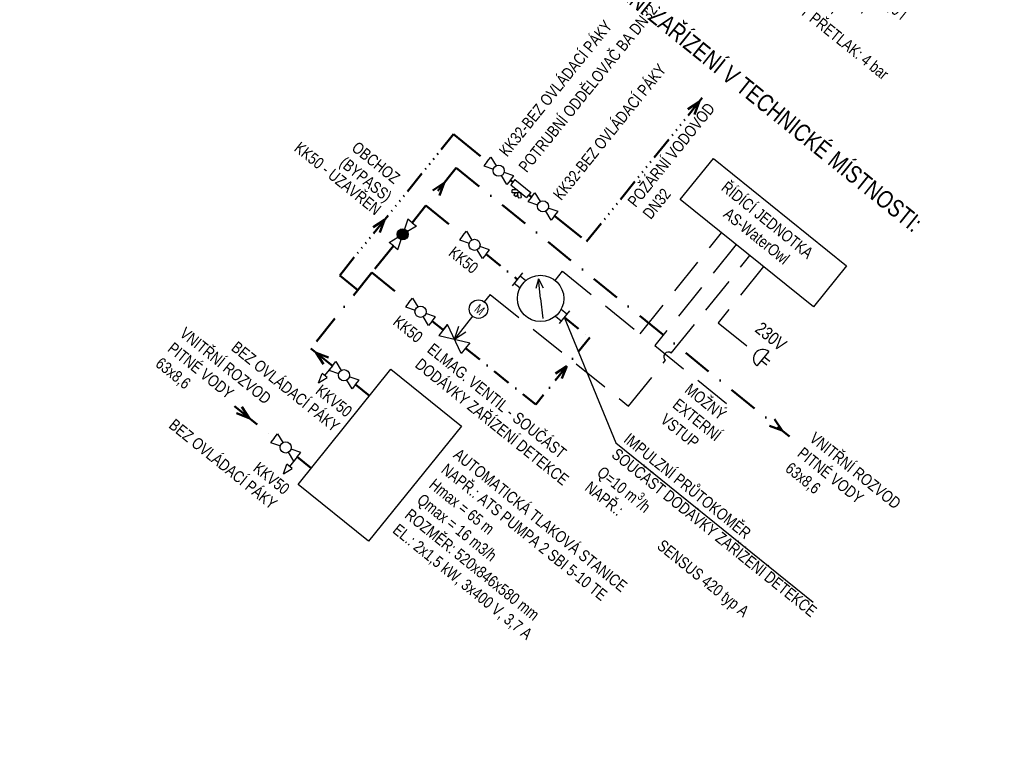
# Model space of a CAD drawing. Header units: millimetres. Extents: x -596506442 to -596040348, y -1160311056 to -1159813945.
# Tile 23 of 77: x -596479736 to -596462760, y -1159965882 to -1159953231. Entities that reach past the tile are written whole.
import ezdxf
from ezdxf.enums import TextEntityAlignment as Align

# ---------------------------------------------------------------- set-up
doc = ezdxf.new("R2010")
doc.units = ezdxf.units.MM
for name, pattern in [('DASHDOT', [25.4, 12.7, -6.35, 0, -6.35]), ('DASHED', [19.05, 12.7, -6.35]), ('DDS_LT8', [929.999989, 400, -89.999998, 20, -89.999998, 20, -89.999998, 20, -89.999998, 20, -89.999998]), ('DIVIDE3', [50.8, 12.7, -6.35, 12.7, -6.35, 0, -6.35, 0, -6.35])]:
    doc.linetypes.add(name, pattern=pattern)
for name, color, linetype in [('_ZTV_vnitrni-popis', 7, 'Continuous'), ('obrys', 7, 'Continuous'), ('ZARIZENI_DODAVKA UT', 7, 'Continuous'), ('ZTI-kanal_splaskova-popis', 7, 'Continuous')]:
    doc.layers.add(name, color=color, linetype=linetype)
for name, color, linetype, lineweight in [('TP_01_Text', 7, 'Continuous', 5), ('ZTI-DSP-potr_cirkulace', 40, 'DIVIDE3', 50), ('ZTI-DSP-potr_studena', 140, 'DASHDOT', 50), ('ZTI-texty_male', 7, 'Continuous', 18)]:
    doc.layers.add(name, color=color, linetype=linetype, lineweight=lineweight)
doc.styles.add('ARIAL', font='arial.ttf', dxfattribs={"width": 0.8})
doc.styles.get("Standard").update_dxf_attribs({"font": 'ic-simplex.shx', "width": 0.8})

msp = doc.modelspace()

# ---------------------------------------------------------------- texts
at = {"layer": 'TP_01_Text', "color": 0, "insert": (-596437549.206, -1159908782.553), "char_height": 200, "width": 9574.27685, "attachment_point": 1, "rotation": 321.1223711, "style": 'ARIAL', "bg_fill": 3, "box_fill_scale": 1, "bg_fill_color": 256, "bg_fill_transparency": 0}
msp.add_mtext('\\A1;POZNÁMKA - OBECNĚ:\\PPROJEKTOVÁ DOKUMENTACE BYLA ZPRACOVÁNA ZA ÚČELEM VYDÁNÍ STAVEBNÍHO POVOLENÍ. PODROBNOST, PŘESNOST, ROZSAH I OBSAH DOKUMENTACE ODPOVÍDÁ VYHLÁŠCE Č. 499/2006 - VYHLÁŠKA O DOKUMENTACI STAVEB:\\PVÝKRESOVÁ ČÁST OBSAHUJE UMÍSTĚNÍ A USPOŘÁDÁNÍ ROZHODUJÍCÍCH ZAŘÍZENÍ, STROJŮ, ZÁKLADNÍCH MECHANICKÝCH KOMPONENTŮ, ZDROJŮ ENERGIE APOD.; ZÁKLADNÍ VYMEZENÍ PROSTORU NA JEJICH UMÍSTĚNÍ VE STAVBĚ; \\PPŘED ZAHÁJENÍM VÝSTAVBY JE NUTNÉ ZLADIT ODVOD KONDENZÁTU OD VŠECH VZDUCHOTECHNICKÝCH JEDNOTEK DLE ZVOLENE TECHNOLOGIE\\P\\PPOZNÁMKA - VODOVOD:\\P\\pt200;-^IUZAVÍRACÍ ARMATURY BUDOU UMÍSTĚNY DLE ČSN 75 5401, NUTNOST ZAJISTIT PŘÍSTUP\\P-^IMINIMÁLNÍ SKLON BUDE 0,3 % SMĚREM K VYPOUŠTĚCÍM ARMATURÁM,\\P-^IVEŠKERÉ POTRUBÍ BUDE ZAIZOLOVÁNO TEPELNOU IZOLACÍ, VIZ LEGENDA,\\P-^IKOTVENÍ POTRUBÍ, KOMPENZÁTORY DÉLKOVÉ ROZTAŽNOSTI A VÝŠKOVÉ UMÍSTĚNÍ PŘÍVODŮ VODY BUDE DLE MONTÁŽNÍCH NÁVODŮ DODAVATELŮ,\\P-^IPOTRUBÍ PITNÉ VODY BUDE Z TŘÍVRSTVÉHO POTRUBÍ PP-RCT, POŽÁRNÍ POTRUBÍ Z OCELI (OZN. JMENOVITOU SVĚTLOSTÍ POTRUBÍ DN)\\P-^IPOTRUBÍ PŘEVÁŽNĚ VEDENO V PŘEDSTĚNĚ, NENÍ-LI UVEDENO JINAK, SVISLÉ POTRUBÍ VEDENO V  KOMÍNOVÝCH PRŮDUŠÍCH PRŮMĚRU 150 mm\\P-^IPOLOHY REDUKCÍ, KULOVÝCH KOHOUTŮ A ARMATUR JSOU ZAKRESLENY POUZE ORIENTAČNĚ, PŘESNÁ POLOHA BUDE UPŘESNĚNA V DALŠÍM STUPNI PD\\P-^IPŘED VSTUPEM VODOVODU DO KAŽDÉHO BYTU BUDE OSAZEN NA SV A TV PODRUŽNÝ VODOMĚR S M-BUS, NUTNO ZAJISTIT PŘÍSTUP (OSAZENÍ REVIZNÍCH DVÍŘEK)\\P-^IOCHRANU PROTI ZNEČIŠTĚNÍ PITNÉ VODY VE VNITŘNÍM VODOVODU A ZAŘÍZENÍ NA OCHRANU PROTI ZNEČIŠTĚNÍ, ZPĚTNÝM PRŮTOKEM NUTNO ŘEŠIT DLE ČSN EN 1717, \\PDÁLE VIZ TECHNICKÁ ZPRÁVA.\\P\\PPOZNÁMKA - KANALIZACE:\\P-^IVŠECHNA PŘIPOJOVACÍ POTRUBÍ BUDOU PROVEDENA V MINIMÁLNÍM SKLONU 3% NENÍ-LI TOMU UVEDENO JINAK, \\P-^IVEŠKERÉ ODPADNÍ POTRUBÍ BUDE PROVEDENO Z ODHLUČNĚNÝCH TŘÍVRSTVÝCH PLASTOVÝCH TRUBEK Z PP, PŘIPOJOVACÍ POTRUBÍ Z MATERIÁLU PP-HT,\\P-^IPOTRUBÍ V DRÁŽKÁCH BUDE CHRÁNĚNO PROTI MECHANICKÉMU POŠKOZENÍ PLSTĚNÝMI PÁSY,\\P-^IUCHYCENÍ POTRUBÍ BUDE PROVEDENO DLE MONTÁŽNÍHO NÁVODU VÝROBCE,\\P-^INA ODPADNÍM POTRUBÍ BUDOU UMÍSTĚNY ČISTICÍ KUSY 1 m NAD PODLAHOU DANÉHO PODLAŽÍ, NUTNO ZAJISTIT PŘÍSTUP (OSAZENÍ REVIZNÍCH DVÍŘEK),\\P-^IDANÁ ODPADNÍ POTRUBÍ BUDOU VYVEDENA NAD STŘECHU A UKONČENY VENTILAČNÍ HLAVICÍ VE VÝŠCE min. 0,5 m NAD ÚROVNÍ STŘECHY\\P-^IZÁSADY PRO PROVÁDĚNÍ PŘIPOJOVACÍHO POTRUBÍ:\\P\\pi-400,l600,t600;--^INEJVĚTŠÍ DÉLKA NEVĚTRANÉHO PŘIPOJOVACÍHO POTRUBÍ JE 4 m,\\P--^INEJMENŠÍ SKLON NEVĚTRANÉHO PŘIPOJOVACÍHO POTRUBÍ JSOU 3%,\\P--^IUM KAŽDÉHO ZAŘIZOVACÍHO PŘEDMĚTU BUDE OSAZENA ZÁPACHOVÁ UZÁVĚRA S VÝŠKOU VODNÍHO SLOUPCE MINIMÁLNĚ 50 mm,\\P--^IPŘECHOD NA ODPADNÍ POTRUBÍ JE PROVEDEN ODBOČKAMI S ÚHLEM ODBOČENÍ 45° AŽ 88,5°,\\P--^IPŘIPOJOVACÍ POTRUBÍ OD DVOU A VÍCE ZAŘIZOVACÍCH PŘEDMĚTŮ NAPOJENÉHO DO SVODNÉHO POTRUBÍ MÁ BÝT OPATŘENO ČISTÍCÍ TVAROVKOU,\\P--^IPŘIPOJOVACÍ POTRUBÍ NAPOJENÁ NA ODPADNÍ POTRUBÍ ODBOČKOU S ÚHLEM VĚTŠÍM NEŽ 75°, MUSÍ MÍT MEZI DNEM PŘIPOJOVACÍHO POTRUBÍ V MÍSTĚ PŘIPOJENÍ \\P\\pi0,l0,tz;^IA HLADINOU VODY V NAPOJENÉ ZÁPACHOVÉ UZÁVĚRCE SVISLOU VZDÁLENOST VĚTŠÍ NEBO ROVNU VNITŘNÍMU PRŮMĚRU PŘIPOJOVACÍHO POTRUBÍ,\\P\\pi-400,l600,t600;--^IODBOČKY S BOČNÍM ÚHLEM PŘIPOJENÍ VĚTŠÍM NEŽ 60° MUSÍ BÝT NA PŘIPOJOVACÍM POTRUBÍ OSAZENY S ODTOKEM VE SVISLÉ ROVINĚ,\\P--^IEXCENTRICKÉ REDUKCE OSAZENÉ NA LEŽATÉM PŘIPOJOVACÍM POTRUBÍ MUSÍ BÝT OSAZENY S ROVNÝM POVRCHEM NAHOŘE,\\P--^IODPADNÍ POTRUBÍ , KTERÉ JE VYVEDENO NAD STŘECHU BUDE UKONČENO VĚTRACÍ HLAVICÍ v=0,5 m, OSTATNÍ  POTRUBÍ UKONČENA PŘIVZDUŠŇOVACÍM VENTILEM ,\\P\\pi0,l0,tz;DÁLE VIZ TECHNICKÁ ZPRÁVA.', dxfattribs=at)

# ---------------------------------------------------------------- next in the draw order: hatches: boundary and pattern name
at = {"layer": 'obrys'}
msp.add_hatch(color=256, dxfattribs=at).paths.add_polyline_path([(-596473228.289, -1159956932.411, 1), (-596473036.289, -1159956932.411, 1)])

# ---------------------------------------------------------------- next in the draw order: linework, layer by layer
for p, q in [((-596471676.072, -1159955675.312), (-596471615.816, -1159955600.577)), ((-596471615.816, -1159955600.577), (-596471523.994, -1159955752.658)), ((-596471676.072, -1159955675.312), (-596471736.327, -1159955750.047)), ((-596471736.327, -1159955750.047), (-596471568.232, -1159955807.525)), ((-596471337.375, -1159956071.704), (-596471429.196, -1159955919.623)), ((-596471216.864, -1159955922.234), (-596471384.959, -1159955864.755)), ((-596471277.119, -1159955996.969), (-596471216.864, -1159955922.234)), ((-596471277.119, -1159955996.969), (-596471337.375, -1159956071.704)), ((-596471197.987, -1159955988.835), (-596471268.285, -1159956076.026)), ((-596471268.285, -1159956076.026), (-596470995.814, -1159956295.707)), ((-596471197.987, -1159955988.835), (-596470925.516, -1159956208.516)), ((-596471157.481, -1159956165.362), (-596471248.326, -1159956165.93)), ((-596471246.902, -1159956219.374), (-596471248.326, -1159956165.93)), ((-596471091.047, -1159956218.924), (-596471246.902, -1159956219.374)), ((-596471192.979, -1159956219.218), (-596471217.406, -1159956249.514)), ((-596471217.406, -1159956249.514), (-596471176.146, -1159956282.78)), ((-596471151.72, -1159956252.484), (-596471176.146, -1159956282.78)), ((-596471158.86, -1159956219.12), (-596471140.435, -1159956305.213)), ((-596471103.967, -1159956218.962), (-596471087.906, -1159956295.27)), ((-596470925.516, -1159956208.516), (-596470995.814, -1159956295.707)), ((-596470914.08, -1159956289.67), (-596470853.825, -1159956214.935)), ((-596470853.825, -1159956214.935), (-596470762.003, -1159956367.016)), ((-596471140.435, -1159956305.213), (-596471087.906, -1159956295.27)), ((-596470914.08, -1159956289.67), (-596470974.336, -1159956364.405)), ((-596470974.336, -1159956364.405), (-596470806.24, -1159956421.884)), ((-596470575.383, -1159956686.062), (-596470667.205, -1159956533.981)), ((-596470454.873, -1159956536.592), (-596470622.968, -1159956479.114)), ((-596470515.128, -1159956611.327), (-596470575.383, -1159956686.062)), ((-596470515.128, -1159956611.327), (-596470454.873, -1159956536.592)), ((-596473046.196, -1159956672.679), (-596473103.674, -1159956840.774)), ((-596472971.461, -1159956732.934), (-596473046.196, -1159956672.679)), ((-596472971.461, -1159956732.934), (-596472896.726, -1159956793.19)), ((-596472896.726, -1159956793.19), (-596473048.807, -1159956885.012)), ((-596472093.932, -1159956952.766), (-596472154.188, -1159957027.501)), ((-596472093.932, -1159956952.766), (-596472033.677, -1159956878.031)), ((-596472033.677, -1159956878.031), (-596471941.855, -1159957030.112)), ((-596473367.852, -1159957071.632), (-596473215.772, -1159956979.81)), ((-596473293.118, -1159957131.887), (-596473367.852, -1159957071.632)), ((-596473218.383, -1159957192.142), (-596473160.904, -1159957024.047)), ((-596472154.188, -1159957027.501), (-596471986.092, -1159957084.98)), ((-596473293.118, -1159957131.887), (-596473218.383, -1159957192.142)), ((-596471755.235, -1159957349.158), (-596471847.057, -1159957197.077)), ((-596471634.725, -1159957199.688), (-596471802.82, -1159957142.21)), ((-596471694.98, -1159957274.423), (-596471755.235, -1159957349.158)), ((-596471694.98, -1159957274.423), (-596471634.725, -1159957199.688)), ((-596471067.748, -1159957598.339), (-596471245.405, -1159957818.688)), ((-596471209.223, -1159957773.811), (-596471110.393, -1159957853.493)), ((-596471108.797, -1159957649.252), (-596471009.967, -1159957728.934)), ((-596470791.189, -1159957700.534), (-596470836.642, -1159957866.446)), ((-596470755.076, -1159958037.205), (-596470791.189, -1159957700.534)), ((-596470791.189, -1159957700.534), (-596470711.582, -1159957853.031)), ((-596473024.421, -1159958106.855), (-596473084.676, -1159958181.59)), ((-596473024.421, -1159958106.855), (-596472964.166, -1159958032.12)), ((-596472964.166, -1159958032.12), (-596472872.344, -1159958184.201)), ((-596470755.076, -1159958037.205), (-596470718.199, -1159958381.006)), ((-596473084.676, -1159958181.59), (-596472916.581, -1159958239.069)), ((-596472565.213, -1159958353.777), (-596472733.309, -1159958296.299)), ((-596470259.88, -1159958249.685), (-596470437.538, -1159958470.034)), ((-596470399.76, -1159958220.917), (-596470300.93, -1159958300.599)), ((-596472685.724, -1159958503.247), (-596472777.546, -1159958351.166)), ((-596472625.469, -1159958428.512), (-596472685.724, -1159958503.247)), ((-596472625.469, -1159958428.512), (-596472565.213, -1159958353.777)), ((-596472361.218, -1159958487.42), (-596472511.856, -1159958674.257)), ((-596472436.537, -1159958580.839), (-596472361.218, -1159958487.42)), ((-596472123.27, -1159958987.557), (-596472361.218, -1159958487.42)), ((-596470500.185, -1159958345.475), (-596470401.355, -1159958425.157)), ((-596472511.856, -1159958674.257), (-596471972.631, -1159958800.72)), ((-596471972.631, -1159958800.72), (-596472123.27, -1159958987.557)), ((-596474345.432, -1159959201.287), (-596474285.177, -1159959126.552)), ((-596474285.177, -1159959126.552), (-596474193.355, -1159959278.633)), ((-596474345.432, -1159959201.287), (-596474405.687, -1159959276.022)), ((-596474405.687, -1159959276.022), (-596474237.592, -1159959333.5)), ((-596474006.735, -1159959597.679), (-596474098.557, -1159959445.598)), ((-596473886.224, -1159959448.209), (-596474054.32, -1159959390.73)), ((-596473946.48, -1159959522.944), (-596473886.224, -1159959448.209)), ((-596473946.48, -1159959522.944), (-596474006.735, -1159959597.679)), ((-596475349.65, -1159960446.823), (-596475409.905, -1159960521.557)), ((-596475409.905, -1159960521.557), (-596475241.81, -1159960579.036)), ((-596475349.65, -1159960446.823), (-596475289.394, -1159960372.088)), ((-596475289.394, -1159960372.088), (-596475197.573, -1159960524.168)), ((-596475010.953, -1159960843.214), (-596475102.775, -1159960691.134)), ((-596474890.442, -1159960693.745), (-596475058.537, -1159960636.266)), ((-596474950.697, -1159960768.479), (-596474890.442, -1159960693.745)), ((-596474950.697, -1159960768.479), (-596475010.953, -1159960843.214))]:
    msp.add_line(p, q, dxfattribs=at)
at = {"layer": 'obrys', "linetype": 'DASHED', "ltscale": 50}
for p, q in [((-596469039.098, -1159958648.021), (-596467634.863, -1159956906.342)), ((-596467382.99, -1159957109.416), (-596468787.225, -1159958851.095)), ((-596468501.629, -1159958979.456), (-596467147.186, -1159957299.534)), ((-596470504.012, -1159957725.809), (-596470377.517, -1159957568.916)), ((-596470377.517, -1159957568.916), (-596469039.098, -1159958648.021)), ((-596466911.381, -1159957489.652), (-596467691.554, -1159958457.303)), ((-596471624.072, -1159957970.768), (-596469238.864, -1159959893.852)), ((-596467691.554, -1159958457.303), (-596467048.746, -1159958975.57)), ((-596468787.225, -1159958851.095), (-596467455.834, -1159959924.534)), ((-596469238.864, -1159959893.852), (-596468602.054, -1159959104.014))]:
    msp.add_line(p, q, dxfattribs=at)
at = {"layer": 'obrys', "linetype": 'Continuous', "ltscale": 50}
for p, q in [((-596471624.072, -1159957970.768), (-596471725.971, -1159958097.153)), ((-596471926.822, -1159958346.27), (-596472242.244, -1159958737.489)), ((-596472242.244, -1159958737.489), (-596472164.656, -1159958517.313)), ((-596472242.244, -1159958737.489), (-596472043.533, -1159958614.97)), ((-596466822.136, -1159958951.263), (-596467024.439, -1159959202.179)), ((-596466948.394, -1159959107.86), (-596466854.975, -1159959183.18)), ((-596466898.181, -1159959045.581), (-596466804.763, -1159959120.9)), ((-596474581.998, -1159959494.701), (-596474523.807, -1159959329.57)), ((-596474345.432, -1159959201.287), (-596474478.386, -1159959366.191)), ((-596474581.998, -1159959494.701), (-596474432.965, -1159959402.812)), ((-596474950.697, -1159960768.479), (-596475083.652, -1159960933.383)), ((-596475187.264, -1159961061.894), (-596475129.073, -1159960896.762)), ((-596475187.264, -1159961061.894), (-596475038.23, -1159960970.004))]:
    msp.add_line(p, q, dxfattribs=at)
at = {"layer": 'obrys'}
msp.add_lwpolyline([(-596467775.191, -1159955621.832), (-596465479.238, -1159957472.952), (-596466051.599, -1159958182.855), (-596468347.552, -1159956331.734)], close=True, dxfattribs=at)
for centre, radius in [((-596471476.595, -1159955836.14), 96), ((-596470714.604, -1159956450.499), 96), ((-596473132.289, -1159956932.411), 96), ((-596471894.456, -1159957113.595), 96), ((-596470755.076, -1159958037.205), 400), ((-596472824.945, -1159958267.684), 96), ((-596474145.956, -1159959362.115), 96), ((-596475150.174, -1159960607.651), 96)]:
    msp.add_circle(centre, radius, dxfattribs=at)
at = {"layer": 'obrys', "linetype": 'Continuous', "ltscale": 50}
msp.add_circle((-596471826.397, -1159958221.712), 160, dxfattribs=at)
for centre, radius in [((-596468551.841, -1159959041.735), 80), ((-596466923.288, -1159959076.721), 161.156)]:
    msp.add_arc(centre, radius, 51.1223617, 231.1223617, dxfattribs=at)
at = {"layer": 'ZTI-DSP-potr_cirkulace', "color": 86, "linetype": 'DDS_LT8'}
for p, q in [((-596469963.827, -1159957055.815), (-596467967.955, -1159954580.326)), ((-596474218.668, -1159957640.336), (-596472256.837, -1159955207.068)), ((-596473444.772, -1159956680.47), (-596473639.696, -1159956807.642)), ((-596473444.772, -1159956680.47), (-596473527.71, -1159956897.93))]:
    msp.add_line(p, q, dxfattribs=at)
at = {"layer": 'ZTI-DSP-potr_cirkulace', "color": 86, "linetype": 'DDS_LT8', "ltscale": 1.5}
for p, q in [((-596468021.029, -1159954646.154), (-596468215.952, -1159954773.326)), ((-596468021.029, -1159954646.154), (-596468103.967, -1159954863.615)), ((-596472256.837, -1159955207.068), (-596471676.072, -1159955675.312)), ((-596471277.119, -1159955996.969), (-596471233.136, -1159956032.431)), ((-596470960.665, -1159956252.111), (-596470914.08, -1159956289.67)), ((-596470515.128, -1159956611.327), (-596469963.827, -1159957055.815)), ((-596474218.668, -1159957640.336), (-596473906.099, -1159957892.346))]:
    msp.add_line(p, q, dxfattribs=at)
at = {"layer": 'ZTI-DSP-potr_studena', "linetype": 'DASHDOT', "ltscale": 40}
for p, q in [((-596472209.23, -1159955787.536), (-596472733.169, -1159956437.38)), ((-596472733.169, -1159956437.38), (-596472971.461, -1159956732.934)), ((-596472733.169, -1159956437.38), (-596472093.932, -1159956952.766)), ((-596473293.118, -1159957131.887), (-596473663.657, -1159957591.469)), ((-596473663.657, -1159957591.469), (-596474718.844, -1159958900.222)), ((-596473663.657, -1159957591.469), (-596473024.421, -1159958106.855)), ((-596474718.844, -1159958900.222), (-596474345.432, -1159959201.287)), ((-596473946.48, -1159959522.944), (-596473704.251, -1159959718.242)), ((-596476035.545, -1159959893.817), (-596475349.65, -1159960446.823)), ((-596474950.697, -1159960768.479), (-596474708.469, -1159960963.777))]:
    msp.add_line(p, q, dxfattribs=at)
at = {"layer": 'ZTI-DSP-potr_studena', "linetype": 'DASHDOT', "ltscale": 25}
for p, q in [((-596472418.284, -1159956046.826), (-596472613.207, -1159956173.998)), ((-596472418.284, -1159956046.826), (-596472501.222, -1159956264.287)), ((-596471694.98, -1159957274.423), (-596471156.576, -1159957708.513)), ((-596472625.469, -1159958428.512), (-596472436.537, -1159958580.839)), ((-596470348.709, -1159958359.859), (-596469908.925, -1159958714.437)), ((-596469906.491, -1159958711.419), (-596470839.413, -1159959868.526)), ((-596474627.548, -1159958973.83), (-596474410.087, -1159959056.768)), ((-596474627.548, -1159958973.83), (-596474500.376, -1159959168.753)), ((-596472047.95, -1159958894.138), (-596470839.413, -1159959868.526)), ((-596470303.487, -1159959203.814), (-596470498.41, -1159959330.986)), ((-596470303.487, -1159959203.814), (-596470386.425, -1159959421.275)), ((-596475780.063, -1159960099.8), (-596475907.235, -1159959904.877)), ((-596475780.063, -1159960099.8), (-596475997.524, -1159960016.862)), ((-596466593.216, -1159960315.469), (-596466720.387, -1159960120.546)), ((-596466593.216, -1159960315.469), (-596466810.676, -1159960232.531))]:
    msp.add_line(p, q, dxfattribs=at)
at = {"layer": 'ZTI-kanal_splaskova-popis'}
for p, q in [((-596474432.965, -1159959402.812), (-596474523.807, -1159959329.57)), ((-596475038.23, -1159960970.004), (-596475129.073, -1159960896.762))]:
    msp.add_line(p, q, dxfattribs=at)
msp.add_lwpolyline([(-596473335.088, -1159959260.368), (-596472120.647, -1159960239.516), (-596473721.178, -1159962224.661), (-596474935.619, -1159961245.513)], close=True, dxfattribs=at)

# ---------------------------------------------------------------- next in the draw order: texts
at = {"layer": 'obrys', "attachment_point": 1}
for s, insert, char_height, width, rotation in [('{\\fArial|b0|i0|c238|p34;KK32-BEZ OVLÁDACÍ PÁKY}', (-596471486.951, -1159955484.32), 200, 3467.51018, 51.1223711), ('{\\fArial|b0|i0|c238|p34;POTRUBNÍ ODDĚLOVAČ BA DN32}', (-596471151.629, -1159955754.675), 200, 3467.51018, 51.1223711), ('{\\fArial|b0|i0|c238|p34;KK32-BEZ OVLÁDACÍ PÁKY}', (-596470555.345, -1159956235.432), 200, 3467.51018, 51.1223711), ('{\\fArial|b0|i0|c238|p34;KK50 - UZAVŘEN}', (-596474893.522, -1159955321.519), 200, 2163.29681, 321.1223711), ('\\fArial|b0|i0;OBCHOZ\\P(BYPASS)', (-596473903.36, -1159955317.044), 200, 1314.86124, 321.1223711), ('{\\fArial|b0|i0|c238|p34;POŽÁRNÍ VODOVOD\\PDN32}', (-596469270.949, -1159956354.113), 200, 2186.18972, 51.1223711), ('\\pi21.55776;{\\fArial|b0|i0|c238|p34;ŘÍDÍCÍ JEDNOTKA\\P\\pi275.36404; AS-WaterOwl}', (-596467548.963, -1159955988.858), 200, 1950.78264, 321.1223711), ('{\\fArial|b0|i0|c238|p34;KK50}', (-596472233.254, -1159957126.201), 200, 3467.51018, 321.1223711), ('M', (-596471812.013, -1159958123.153), 160, 1314.86124, 321.1223711), ('{\\fArial|b0|i0|c238|p34;KK50}', (-596473190.988, -1159958318.59), 200, 3467.51018, 321.1223711), ('\\fArial|b0|i0;230V', (-596466937.439, -1159958426.842), 220, 1314.86124, 321.1223711), ('{\\fArial|b0|i0|c238|p34;VNITŘNÍ ROZVOD\\PPITNÉ VODY\\P63x8,6}', (-596476868.047, -1159958519.785), 200, 1985.28022, 321.1223711), ('{\\fArial|b0|i0|c238|p34;MOŽNÝ\\PEXTERNÍ\\PVSTUP}', (-596468161.489, -1159959488.555), 200, 1314.86124, 321.1223711), ('{\\fArial|b0|i0|c238|p34;VNITŘNÍ ROZVOD\\PPITNÉ VODY\\P63x8,6}', (-596466009.914, -1159960328.162), 200, 1985.28022, 321.1223711)]:
    msp.add_mtext(s, dxfattribs=dict(at, insert=insert, char_height=char_height, width=width, rotation=rotation))
at = {"layer": 'ZARIZENI_DODAVKA UT', "insert": (-596466278.377, -1159951162.097), "char_height": 200, "width": 4435.20804, "attachment_point": 1, "rotation": 321.1223711, "style": 'ARIAL', "bg_fill": 3, "box_fill_scale": 1, "bg_fill_color": 256, "bg_fill_true_color": 13158600, "bg_fill_transparency": 0}
msp.add_mtext('NAPŘ.: REFLEX REFIX DD\\PJMENOVITÝ OBJEM: 2,0 l\\PPRŮMĚR: %%C132 mm\\PVÝŠKA: 269 mm\\PNASTAVENÝ PŘETLAK: 4 bar', dxfattribs=at)

# ---------------------------------------------------------------- next in the draw order: texts
at = {"layer": 'obrys', "insert": (-596472150.822, -1159960610.475), "char_height": 200, "width": 3957.56837, "attachment_point": 1, "rotation": 321.1223711, "style": 'ARIAL', "bg_fill": 2}
msp.add_mtext('\\A1;AUTOMATICKÁ TLAKOVÁ STANICE\\PNAPŘ.: ATS PUMPA 2 SBI 5-10 TE\\PHmax = 65 m\\PQmax = 16 m3/h\\PROZMĚR: 520x846x580 mm\\PEL.: 2x1,5 kW, 3x400 V, 3,7 A   ', dxfattribs=at)
at = {"layer": 'ZTI-texty_male', "style": 'ARIAL', "width": 0.8}
msp.add_text('SCHÉMA ZAPOJENÍ ZAŘÍZENÍ V TECHNICKÉ MÍSTNOSTI:', height=300, rotation=321.122374, dxfattribs=at).set_placement((-596471264.137, -1159950938.952), align=Align.TOP_LEFT)

# ---------------------------------------------------------------- next in the draw order: linework, layer by layer
at = {"layer": '_ZTV_vnitrni-popis'}
msp.add_lwpolyline([(-596470348.709, -1159958359.859), (-596469458.466, -1159960528.578), (-596466054.848, -1159963272.758)], dxfattribs=at)
at = {"layer": 'ZTI-DSP-potr_studena', "linetype": 'DASHDOT', "ltscale": 40}
msp.add_line((-596472209.23, -1159955787.536), (-596466464.584, -1159960419.179), dxfattribs=at)

# ---------------------------------------------------------------- next in the draw order: texts
at = {"layer": 'obrys', "char_height": 200, "attachment_point": 1, "rotation": 321.1223711}
for s, insert, width in [('\\pi2798.69709;{\\fArial|b0|i0|c238|p34;KKV50\\P\\pi1200.00677;BEZ OVLÁDACÍ PÁKY}', (-596476703.894, -1159957750.085), 3467.51018), ('{\\fArial|b0|i0|c238|p34;ELMAG. VENTIL - SOUČÁST \\PDODÁVKY ZAŘÍZENÍ DETEKCE}', (-596472601.139, -1159958794.157), 4168.14829), ('\\pi2798.69709;{\\fArial|b0|i0|c238|p34;KKV50\\P\\pi1200.00677;BEZ OVLÁDACÍ PÁKY}', (-596477780.801, -1159959085.778), 3467.51018), ('\\A1;{\\fArial|b0|i0|c238|p34;IMPULZNÍ PRŮTOKOMĚR \\PSOUČÁST DODÁVKY ZAŘÍZENÍ DETEKCE\\PQ=10 m\\H0.7x;\\S3^ ;\\H1.42857x;/h\\PNAPŘ.: ^ISENSUS 420 typ A}', (-596469213.207, -1159960345.378), 4536.68075)]:
    msp.add_mtext(s, dxfattribs=dict(at, insert=insert, width=width))

# ---------------------------------------------------------------- next in the draw order: texts
at = {"layer": 'TP_01_Text', "color": 0, "insert": (-596423519.894, -1159920093.74), "char_height": 200, "width": 9574.27685, "attachment_point": 1, "rotation": 321.1223711, "style": 'ARIAL', "bg_fill": 3, "box_fill_scale": 1, "bg_fill_color": 256, "bg_fill_transparency": 0}
msp.add_mtext('\\A1;POZNÁMKA - OBECNĚ:\\PPROJEKTOVÁ DOKUMENTACE BYLA ZPRACOVÁNA ZA ÚČELEM VYDÁNÍ STAVEBNÍHO POVOLENÍ. PODROBNOST, PŘESNOST, ROZSAH I OBSAH DOKUMENTACE ODPOVÍDÁ VYHLÁŠCE Č. 499/2006 - VYHLÁŠKA O DOKUMENTACI STAVEB:\\PVÝKRESOVÁ ČÁST OBSAHUJE UMÍSTĚNÍ A USPOŘÁDÁNÍ ROZHODUJÍCÍCH ZAŘÍZENÍ, STROJŮ, ZÁKLADNÍCH MECHANICKÝCH KOMPONENTŮ, ZDROJŮ ENERGIE APOD.; ZÁKLADNÍ VYMEZENÍ PROSTORU NA JEJICH UMÍSTĚNÍ VE STAVBĚ; ZÁKLADNÍ PŘEHLEDOVÁ SCHÉMATA ROZVODŮ A ZAŘÍZENÍ, ZÁKLADNÍ TECHNOLOGICKÁ SCHÉMATA; PŮDORYSY PÁTEŘNÍCH POTRUBNÍCH ROZVODŮ; PŘIPOJOVACÍ POTRUBNÍ ANI KONCOVÉ PRVKY SE NEZOBRAZUJÍ\\P\\PPOZNÁMKA - VODOVOD:\\P\\pt200;-^IUZAVÍRACÍ ARMATURY BUDOU UMÍSTĚNY DLE ČSN 75 5401, NUTNOST ZAJISTIT PŘÍSTUP\\P-^IMINIMÁLNÍ SKLON BUDE 0,3 % SMĚREM K VYPOUŠTĚCÍM ARMATURÁM,\\P-^IVEŠKERÉ POTRUBÍ BUDE ZAIZOLOVÁNO TEPELNOU IZOLACÍ, VIZ LEGENDA,\\P-^IKOTVENÍ POTRUBÍ, KOMPENZÁTORY DÉLKOVÉ ROZTAŽNOSTI A VÝŠKOVÉ UMÍSTĚNÍ PŘÍVODŮ VODY BUDE DLE MONTÁŽNÍCH NÁVODŮ DODAVATELŮ,\\P-^IPOTRUBÍ PITNÉ VODY BUDE Z TŘÍVRSTVÉHO POTRUBÍ PP-RCT, POŽÁRNÍ POTRUBÍ Z OCELI (OZN. JMENOVITOU SVĚTLOSTÍ POTRUBÍ DN)\\P-^IPOTRUBÍ PŘEVÁŽNĚ VEDENO V PŘEDSTĚNĚ, NENÍ-LI UVEDENO JINAK, SVISLÉ POTRUBÍ VEDENO V  KOMÍNOVÝCH PRŮDUŠÍCH PRŮMĚRU 150 mm\\P-^IPOLOHY REDUKCÍ, KULOVÝCH KOHOUTŮ A ARMATUR JSOU ZAKRESLENY POUZE ORIENTAČNĚ, PŘESNÁ POLOHA BUDE UPŘESNĚNA V DALŠÍM STUPNI PD\\P-^IPŘED VSTUPEM VODOVODU DO KAŽDÉHO BYTU BUDE OSAZEN NA SV A TV PODRUŽNÝ VODOMĚR S M-BUS, NUTNO ZAJISTIT PŘÍSTUP (OSAZENÍ REVIZNÍCH DVÍŘEK)\\P-^IOCHRANU PROTI ZNEČIŠTĚNÍ PITNÉ VODY VE VNITŘNÍM VODOVODU A ZAŘÍZENÍ NA OCHRANU PROTI ZNEČIŠTĚNÍ, ZPĚTNÝM PRŮTOKEM NUTNO ŘEŠIT DLE ČSN EN 1717, \\PDÁLE VIZ TECHNICKÁ ZPRÁVA.\\P\\PPOZNÁMKA - KANALIZACE:\\P-^IVŠECHNA PŘIPOJOVACÍ POTRUBÍ BUDOU PROVEDENA V MINIMÁLNÍM SKLONU 3% NENÍ-LI TOMU UVEDENO JINAK, \\P-^IVEŠKERÉ ODPADNÍ POTRUBÍ BUDE PROVEDENO Z ODHLUČNĚNÝCH TŘÍVRSTVÝCH PLASTOVÝCH TRUBEK Z PP, PŘIPOJOVACÍ POTRUBÍ Z MATERIÁLU PP-HT,\\P-^IPOTRUBÍ V DRÁŽKÁCH BUDE CHRÁNĚNO PROTI MECHANICKÉMU POŠKOZENÍ PLSTĚNÝMI PÁSY,\\P-^IUCHYCENÍ POTRUBÍ BUDE PROVEDENO DLE MONTÁŽNÍHO NÁVODU VÝROBCE,\\P-^INA ODPADNÍM POTRUBÍ BUDOU UMÍSTĚNY ČISTICÍ KUSY 1 m NAD PODLAHOU DANÉHO PODLAŽÍ, NUTNO ZAJISTIT PŘÍSTUP (OSAZENÍ REVIZNÍCH DVÍŘEK),\\P-^IDANÁ ODPADNÍ POTRUBÍ BUDOU VYVEDENA NAD STŘECHU A UKONČENY VENTILAČNÍ HLAVICÍ VE VÝŠCE min. 0,5 m NAD ÚROVNÍ STŘECHY\\P-^IZÁSADY PRO PROVÁDĚNÍ PŘIPOJOVACÍHO POTRUBÍ:\\P\\pi-400,l600,t600;--^INEJVĚTŠÍ DÉLKA NEVĚTRANÉHO PŘIPOJOVACÍHO POTRUBÍ JE 4 m,\\P--^INEJMENŠÍ SKLON NEVĚTRANÉHO PŘIPOJOVACÍHO POTRUBÍ JSOU 3%,\\P--^IUM KAŽDÉHO ZAŘIZOVACÍHO PŘEDMĚTU BUDE OSAZENA ZÁPACHOVÁ UZÁVĚRA S VÝŠKOU VODNÍHO SLOUPCE MINIMÁLNĚ 50 mm,\\P--^IPŘECHOD NA ODPADNÍ POTRUBÍ JE PROVEDEN ODBOČKAMI S ÚHLEM ODBOČENÍ 45° AŽ 88,5°,\\P--^IPŘIPOJOVACÍ POTRUBÍ OD DVOU A VÍCE ZAŘIZOVACÍCH PŘEDMĚTŮ NAPOJENÉHO DO SVODNÉHO POTRUBÍ MÁ BÝT OPATŘENO ČISTÍCÍ TVAROVKOU,\\P--^IPŘIPOJOVACÍ POTRUBÍ NAPOJENÁ NA ODPADNÍ POTRUBÍ ODBOČKOU S ÚHLEM VĚTŠÍM NEŽ 75°, MUSÍ MÍT MEZI DNEM PŘIPOJOVACÍHO POTRUBÍ V MÍSTĚ PŘIPOJENÍ \\P\\pi0,l0,tz;^IA HLADINOU VODY V NAPOJENÉ ZÁPACHOVÉ UZÁVĚRCE SVISLOU VZDÁLENOST VĚTŠÍ NEBO ROVNU VNITŘNÍMU PRŮMĚRU PŘIPOJOVACÍHO POTRUBÍ,\\P\\pi-400,l600,t600;--^IODBOČKY S BOČNÍM ÚHLEM PŘIPOJENÍ VĚTŠÍM NEŽ 60° MUSÍ BÝT NA PŘIPOJOVACÍM POTRUBÍ OSAZENY S ODTOKEM VE SVISLÉ ROVINĚ,\\P--^IEXCENTRICKÉ REDUKCE OSAZENÉ NA LEŽATÉM PŘIPOJOVACÍM POTRUBÍ MUSÍ BÝT OSAZENY S ROVNÝM POVRCHEM NAHOŘE,\\P--^IODPADNÍ POTRUBÍ , KTERÉ JE VYVEDENO NAD STŘECHU BUDE UKONČENO VĚTRACÍ HLAVICÍ v=0,5 m, OSTATNÍ  POTRUBÍ UKONČENA PŘIVZDUŠŇOVACÍM VENTILEM ,\\P\\pi0,l0,tz;DÁLE VIZ TECHNICKÁ ZPRÁVA.', dxfattribs=at)

doc.saveas('drawing.dxf')
